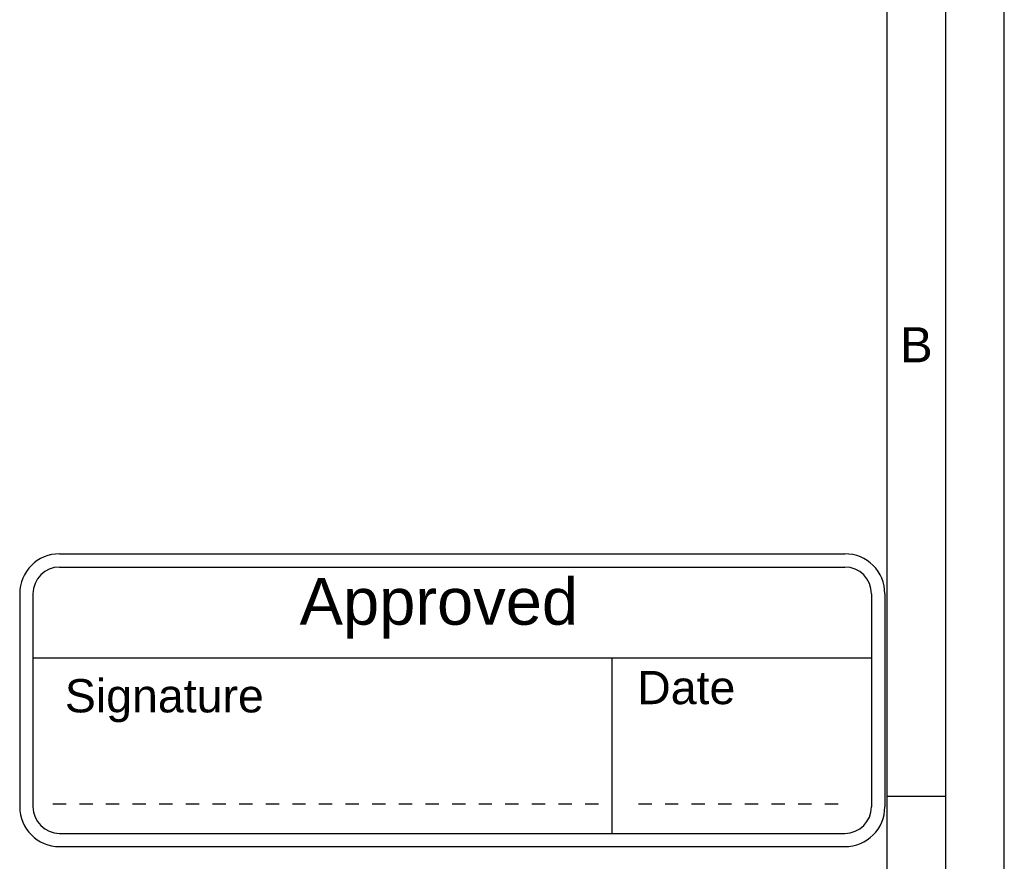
# Model space of a CAD drawing. Header units: millimetres. Extents: x 0 to 420, y 0 to 297.
# Tile 25 of 26: x 336 to 420, y 74 to 146. Entities that reach past the tile are written whole.
import ezdxf

# ---------------------------------------------------------------- set-up
doc = ezdxf.new("R2010")
doc.units = ezdxf.units.MM
doc.header["$LTSCALE"] = 23.1
doc.layers.get('0').update_dxf_attribs({"linetype": 'CONTINUOUS'})
doc.layers.add('DETAIL', color=7, linetype='CONTINUOUS')
doc.styles.add('TEXTSTYLE_10', font='arial.ttf')
doc.styles.add('TEXTSTYLE_2', font='arial.ttf')

# ---------------------------------------------------------------- blocks, each defined once
blk = doc.blocks.new('APPROVED_BL2', base_point=(372.867, 87.438))
at = {"layer": 'DETAIL', "color": 1, "linetype": 'CONTINUOUS'}
for p, q in [((339.344, 99.938), (406.39, 99.938)), ((339.344, 98.801), (406.39, 98.801)), ((335.935, 96.528), (335.935, 78.347)), ((337.071, 96.528), (337.071, 78.347)), ((408.662, 96.528), (408.662, 78.347)), ((409.799, 96.528), (409.799, 78.347)), ((337.071, 91.054), (408.662, 91.054)), ((386.486, 91.054), (386.486, 76.074)), ((338.758, 78.591), (339.895, 78.591)), ((341.031, 78.591), (342.167, 78.591)), ((343.304, 78.591), (344.44, 78.591)), ((345.576, 78.591), (346.713, 78.591)), ((347.849, 78.591), (348.986, 78.591)), ((350.122, 78.591), (351.258, 78.591)), ((352.395, 78.591), (353.531, 78.591)), ((354.667, 78.591), (355.804, 78.591)), ((356.94, 78.591), (358.076, 78.591)), ((359.213, 78.591), (360.349, 78.591)), ((361.486, 78.591), (362.622, 78.591)), ((363.758, 78.591), (364.895, 78.591)), ((366.031, 78.591), (367.167, 78.591)), ((368.304, 78.591), (369.44, 78.591)), ((370.576, 78.591), (371.713, 78.591)), ((372.849, 78.591), (373.986, 78.591)), ((375.122, 78.591), (376.258, 78.591)), ((377.395, 78.591), (378.531, 78.591)), ((379.667, 78.591), (380.804, 78.591)), ((381.94, 78.591), (383.076, 78.591)), ((384.213, 78.591), (385.349, 78.591)), ((388.758, 78.591), (389.895, 78.591)), ((391.031, 78.591), (392.167, 78.591)), ((393.304, 78.591), (394.44, 78.591)), ((395.576, 78.591), (396.713, 78.591)), ((397.849, 78.591), (398.986, 78.591)), ((400.122, 78.591), (401.258, 78.591)), ((402.395, 78.591), (403.531, 78.591)), ((404.667, 78.591), (405.804, 78.591)), ((339.344, 76.074), (406.39, 76.074)), ((339.344, 74.938), (406.39, 74.938))]:
    blk.add_line(p, q, dxfattribs=at)
for centre, radius, start, end in [((339.344, 96.528), 3.409, 90, 180), ((406.39, 96.528), 3.409, 0, 90), ((339.344, 96.528), 2.273, 90, 180), ((406.39, 96.528), 2.273, 0, 90), ((339.344, 78.347), 3.409, 180, 270), ((339.344, 78.347), 2.273, 180, 270), ((406.39, 78.347), 3.409, 270, 360), ((406.39, 78.347), 2.273, 270, 360)]:
    blk.add_arc(centre, radius, start, end, dxfattribs=at)
at = {"layer": 'DETAIL', "color": 2, "linetype": 'CONTINUOUS', "style": 'TEXTSTYLE_10'}
for s, height, p in [('Approved', 3.9773, (359.831, 93.883)), ('Signature', 2.8409, (339.79, 86.399)), ('Date', 2.8409, (388.654, 87.101))]:
    blk.add_text(s, height=height, dxfattribs=at).set_placement(p)

msp = doc.modelspace()

# ---------------------------------------------------------------- linework, layer by layer
at = {"color": 2, "linetype": 'CONTINUOUS'}
for p, q in [((420, 0), (420, 297)), ((415, 5), (415, 292)), ((410, 79.25), (415, 79.25))]:
    msp.add_line(p, q, dxfattribs=at)
at = {"color": 7, "linetype": 'CONTINUOUS'}
msp.add_line((410, 10), (410, 287), dxfattribs=at)

# ---------------------------------------------------------------- block references
at = {"layer": 'DETAIL', "color": 2, "linetype": 'CONTINUOUS'}
msp.add_blockref('APPROVED_BL2', (372.86682, 87.43752), dxfattribs=at)

# ---------------------------------------------------------------- texts
at = {"color": 2, "linetype": 'CONTINUOUS', "insert": (411.08948, 119.28251), "char_height": 3, "width": 2.7881041, "attachment_point": 1, "line_spacing_factor": 0.9, "style": 'TEXTSTYLE_2'}
msp.add_mtext('B', dxfattribs=at)

doc.saveas('drawing.dxf')
